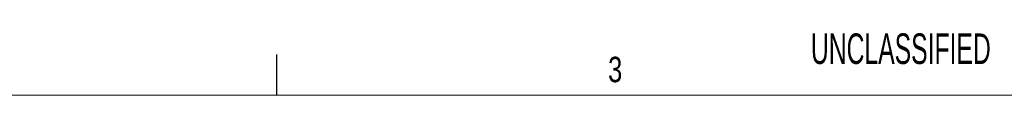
# Paper-space layout 'Sheet2' of a CAD drawing. Header units: inches. Extents: x 1 to 35, y 0.9 to 23.2.
# Tile 30 of 31: x 20.609 to 26.654, y 22.75 to 23.132. Entities that reach past the tile are written whole.
import ezdxf

# ---------------------------------------------------------------- set-up
doc = ezdxf.new("R2010")
doc.units = ezdxf.units.IN
doc.header["$MEASUREMENT"] = 0
doc.layers.add('FORMAT__AUTO_FILL_TEXT', color=7, linetype='Continuous')
doc.layers.add('FORMAT__ITEMS', color=7, linetype='Continuous')
doc.styles.add('SLDTEXTSTYLE0', font='TXT', dxfattribs={"width": 0.75})
doc.styles.add('SLDTEXTSTYLE1', font='TXT', dxfattribs={"width": 0.605})

psp = doc.layouts.new('Sheet2')

# ---------------------------------------------------------------- linework, layer by layer
at = {"color": 7, "linetype": 'Continuous', "lineweight": 0}
psp.add_line((34.75, 22.75), (24.25, 22.75), dxfattribs=at)
at = {"layer": 'FORMAT__ITEMS'}
psp.add_line((22.1875, 22.75), (22.1875, 23), dxfattribs=at)
at = {"layer": 'FORMAT__ITEMS', "lineweight": 15}
for p, q in [((22.1875, 22.75), (18, 22.75)), ((26.375, 22.75), (22.1875, 22.75)), ((30.5625, 22.75), (26.375, 22.75))]:
    psp.add_line(p, q, dxfattribs=at)

# ---------------------------------------------------------------- texts
at = {"layer": 'FORMAT__AUTO_FILL_TEXT', "insert": (25.4665, 23.1287), "char_height": 0.1875, "attachment_point": 1, "style": 'SLDTEXTSTYLE1'}
psp.add_mtext('UNCLASSIFIED', dxfattribs=at)
at = {"layer": 'FORMAT__ITEMS', "insert": (24.2211, 22.9854), "char_height": 0.1562, "attachment_point": 1, "style": 'SLDTEXTSTYLE0'}
psp.add_mtext('3', dxfattribs=at)

doc.saveas('drawing.dxf')
